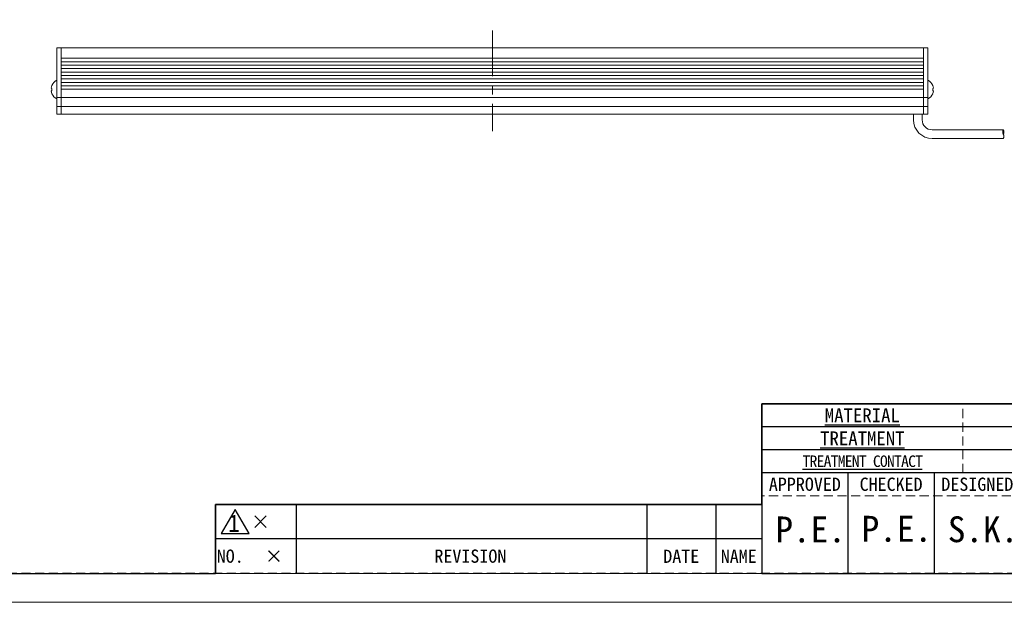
# Model space of a CAD drawing. Header units: millimetres. Extents: x -201 to 202, y 143 to 428.
# Tile 2 of 14: x -113 to 59, y 143 to 244. Entities that reach past the tile are written whole.
import ezdxf
from ezdxf.enums import TextEntityAlignment as Align

# ---------------------------------------------------------------- set-up
doc = ezdxf.new("R2010")
doc.units = ezdxf.units.MM
doc.header["$LTSCALE"] = 0.25
doc.linetypes.add('CENTER', pattern=[50.8, 31.75, -6.35, 6.35, -6.35])
doc.linetypes.add('HIDDEN', pattern=[9.525, 6.35, -3.175])
for name, color, linetype, lineweight in [('BASE', 7, 'Continuous', 20), ('CABLE', 7, 'Continuous', 20), ('CENTER', 1, 'CENTER', 9), ('MXB8146', 7, 'Continuous', 20), ('SIDE PLATE', 7, 'Continuous', 20)]:
    doc.layers.add(name, color=color, linetype=linetype, lineweight=lineweight)
doc.layers.add('EMPTY LINE', color=252, linetype='Continuous', lineweight=0, plot=False)
doc.layers.add('FORM', color=7, linetype='Continuous')
doc.styles.add('VS Standard', font='msgothic.ttc', dxfattribs={"height": 3})
doc.styles.add('VS Standard(小)', font='txt', dxfattribs={"height": 2.4})

# ---------------------------------------------------------------- blocks, each defined once
blk = doc.blocks.new('表題欄金物用_ver2.0.0')
at = {"layer": 'FORM', "color": 0}
for p, q in [((-11, 40.5), (-191, 40.5)), ((-191, 40.5), (-191, 28.5)), ((-39, 36.5), (-191, 36.5)), ((-39, 32.5), (-191, 32.5)), ((-11, 28.5), (-191, 28.5)), ((-191, 28.5), (-191, 11)), ((-176, 28.5), (-176, 11)), ((-161, 28.5), (-161, 11)), ((-272, 23), (-286, 23)), ((-286, 23), (-286, 17)), ((-211, 23), (-272, 23)), ((-272, 23), (-272, 17)), ((-211, 23), (-211, 17)), ((-199, 23), (-211, 23)), ((-199, 23), (-199, 17)), ((-191, 23), (-199, 23)), ((-279.19, 21), (-277.19, 19)), ((-279.19, 19), (-277.19, 21)), ((-286, 17), (-286, 11)), ((-272, 17), (-286, 17)), ((-272, 17), (-272, 11)), ((-211, 17), (-272, 17)), ((-211, 17), (-211, 11)), ((-199, 17), (-211, 17)), ((-199, 17), (-199, 11)), ((-191, 17), (-199, 17)), ((-191, 11), (-11, 11))]:
    blk.add_line(p, q, dxfattribs=at)
at = {"layer": 'FORM', "color": 0, "linetype": 'HIDDEN', "lineweight": 9}
for p, q in [((-156, 28.49), (-156, 40.49)), ((-131, 24.5), (-191, 24.5))]:
    blk.add_line(p, q, dxfattribs=at)
at = {"layer": 'FORM', "color": 0, "lineweight": 15}
blk.add_line((-191, 11), (-286, 11), dxfattribs=at)
at = {"layer": 'FORM', "color": 0}
blk.add_lwpolyline([(-282.58, 22.13), (-285.01, 17.93), (-280.16, 17.93)], close=True, dxfattribs=at)
at = {"layer": 'FORM', "color": 0, "attachment_point": 5}
for s, insert, char_height, width, style in [('{\\LMATERIAL}', (-173.5, 38.5), 2.4, 36.5, 'VS Standard(小)'), ('{\\LTREATMENT}', (-173.5, 34.5), 2.4, 36.5, 'VS Standard(小)'), ('{\\T0.9;\\LTREATMENT CONTACT}', (-173.5, 30.5), 2, 36.5, 'VS Standard(小)'), ('{\\fＭＳ ゴシック|b0|i0|c128|p49;APPROVED}', (-183.5, 26.5), 2.3, 15, 'VS Standard'), ('{\\fＭＳ ゴシック|b0|i0|c128|p49;CHECKED}', (-168.5, 26.5), 2.3, 15, 'VS Standard'), ('{\\fＭＳ ゴシック|b0|i0|c128|p49;DESIGNED}', (-153.5, 26.5), 2.3, 15, 'VS Standard'), ('NO.', (-283.44, 14), 2.3, 14, 'VS Standard'), ('REVISION', (-241.67, 14), 2.3, 46, 'VS Standard'), ('NAME', (-195, 14), 2.3, 8, 'VS Standard'), ('\\pxi-3,l4,t4;×^I', (-276.99, 14), 2.3, 14, 'VS Standard'), ('{\\fMS Gothic|b0|i0|c128|p49;DATE}', (-204.99, 14), 2.3, 12, 'VS Standard')]:
    blk.add_mtext(s, dxfattribs=dict(at, insert=insert, char_height=char_height, width=width, style=style))
at = {"layer": 'FORM', "color": 0, "insert": (-282.79, 19.73), "char_height": 3, "attachment_point": 5, "style": 'VS Standard'}
blk.add_mtext('1', dxfattribs=at)
at = {"layer": 'FORM', "color": 0}
for tag, height, style, p in [('材料', 2.8, 'VS Standard', (-133, 38.5)), ('一般面取', 2.8, 'VS Standard', (-57, 38.5)), ('処理', 2.8, 'VS Standard', (-133, 34.5)), ('仕上', 2.8, 'VS Standard', (-57, 34.5)), ('処理接点', 2.8, 'VS Standard', (-133, 30.5)), ('偏芯', 2.8, 'VS Standard', (-57, 30.5)), ('一般公差', 2.4, 'VS Standard(小)', (-106, 26.31)), ('適用（機種名）', 3.6, 'VS Standard', (-44.75, 24.75)), ('角度', 2.4, 'VS Standard(小)', (-106, 21.94)), ('NAME', 3.5, 'VS Standard', (-44.75, 18.5)), ('SCALE', 2.4, 'VS Standard(小)', (-106, 17.56)), ('DATE', 2.4, 'VS Standard(小)', (-106, 13.19)), ('DRAW_NO.', 3.5, 'VS Standard', (-44.75, 13.5))]:
    blk.add_attdef(tag, text='', height=height, dxfattribs=dict(at, style=style)).set_placement(p, align=Align.MIDDLE_CENTER)
at = {"layer": 'FORM', "color": 0, "style": 'VS Standard'}
for tag, p in [('APPROVED', (-182.5, 15.06)), ('CHECKED', (-167.5, 15.18)), ('DESIGNED', (-152.5, 15.09)), ('DRAWN', (-137.5, 15.23))]:
    blk.add_attdef(tag, text='', height=4.5, dxfattribs=at).set_placement(p, align=Align.BOTTOM_CENTER)

msp = doc.modelspace()

# ---------------------------------------------------------------- linework, layer by layer
at = {"layer": 'BASE'}
for p, q in [((-105.3496, 239.1056), (44.6504, 239.1056)), ((-105.3496, 227.6056), (-105.3496, 239.1056)), ((-105.3496, 239.1056), (-105.3496, 227.6056)), ((44.6504, 239.1056), (44.6504, 227.6056)), ((44.6504, 239.1056), (44.6504, 227.6056)), ((44.6504, 237.3056), (-105.3496, 237.3056)), ((-105.3496, 236.7056), (44.6504, 236.7056)), ((44.6504, 236.1056), (-105.3496, 236.1056)), ((-105.3496, 235.5056), (44.6504, 235.5056)), ((44.6504, 234.9056), (-105.3496, 234.9056)), ((-105.3496, 234.3056), (44.6504, 234.3056)), ((44.6504, 233.7056), (-105.3496, 233.7056)), ((-105.3496, 233.1056), (44.6504, 233.1056)), ((44.6504, 232.5056), (-105.3496, 232.5056)), ((-105.3496, 231.9056), (44.6504, 231.9056)), ((44.6504, 230.5056), (-105.3496, 230.5056)), ((-105.3496, 228.9056), (44.6504, 228.9056)), ((44.6504, 227.6056), (-105.3496, 227.6056))]:
    msp.add_line(p, q, dxfattribs=at)
at = {"layer": 'CABLE'}
for p, q in [((42.9004, 227.6056), (42.9004, 226.6056)), ((44.4004, 226.6056), (44.4004, 227.6056)), ((58.5168, 224.8556), (46.1504, 224.8556)), ((46.1504, 223.3556), (58.5168, 223.3556))]:
    msp.add_line(p, q, dxfattribs=at)
for centre, radius, start, end in [((46.1504, 226.6056), 3.25, 180, 270), ((46.1504, 226.6056), 1.75, 180, 270), ((59.1498, 224.4871), 0.7325, 149.796415, 210.203585), ((57.8838, 224.4871), 0.7325, 329.796415, 30.203585), ((57.8355, 223.7372), 0.7808, 330.752111, 29.247889)]:
    msp.add_arc(centre, radius, start, end, dxfattribs=at)
at = {"layer": 'CENTER'}
msp.add_line((-30.3496, 242.1056), (-30.3496, 224.6056), dxfattribs=at)
at = {"layer": 'EMPTY LINE'}
msp.add_line((-201.5, 142.75), (201.5, 142.75), dxfattribs=at)
at = {"layer": 'FORM', "linetype": 'HIDDEN'}
msp.add_lwpolyline([(-196.5, 422.75), (196.5, 422.75), (196.5, 147.75), (-196.5, 147.75)], close=True, dxfattribs=at)
at = {"layer": 'FORM'}
msp.add_lwpolyline([(-196.5, 422.75), (-196.5, 147.75), (-78.5, 147.75), (-78.5, 159.75), (16.5, 159.75), (16.5, 177.25), (196.5, 177.25), (196.5, 422.75), (-196.5, 422.75)], close=True, dxfattribs=at)
at = {"layer": 'MXB8146'}
for p, q in [((-106.0996, 233.4806), (-106.0996, 230.2306)), ((45.4004, 233.4806), (45.4004, 230.2306)), ((-106.9432, 232.0637), (-107.0673, 232.097)), ((-107.0673, 231.6143), (-106.9432, 231.6475)), ((-106.9432, 232.5637), (-106.9549, 232.5669)), ((46.2441, 232.0637), (46.3681, 232.097)), ((46.3681, 231.6143), (46.2441, 231.6475)), ((-106.9549, 231.1444), (-106.9432, 231.1475))]:
    msp.add_line(p, q, dxfattribs=at)
for centre, radius, start, end in [((-105.2793, 231.8556), 1.8203, 116.784996, 157.000817), ((44.5801, 231.8556), 1.8203, 22.999183, 63.215004), ((-105.2271, 231.8578), 1.8557, 157.639247, 172.593484), ((-105.2271, 231.8535), 1.8557, 187.406516, 202.360753), ((-105.0892, 231.8556), 1.8657, 173.595632, 186.404368), ((44.5279, 231.8578), 1.8557, 7.406516, 22.360753), ((44.39, 231.8556), 1.8657, 353.595632, 6.404368), ((44.5279, 231.8535), 1.8557, 337.639247, 352.593484), ((-105.2793, 231.8556), 1.8203, 202.999183, 243.215004), ((44.5801, 231.8556), 1.8203, 296.784996, 337.000817)]:
    msp.add_arc(centre, radius, start, end, dxfattribs=at)
at = {"layer": 'SIDE PLATE'}
for p, q in [((-106.0996, 239.1056), (-105.3496, 239.1056)), ((-106.0996, 227.6056), (-106.0996, 239.1056)), ((-105.3496, 239.1056), (-105.3496, 227.6056)), ((44.6504, 239.1056), (45.4004, 239.1056)), ((44.6504, 227.6056), (44.6504, 239.1056)), ((45.4004, 239.1056), (45.4004, 227.6056)), ((-105.3496, 230.5056), (-106.0996, 230.5056)), ((45.4004, 230.5056), (44.6504, 230.5056)), ((-106.0996, 228.9056), (-105.3496, 228.9056)), ((44.6504, 228.9056), (45.4004, 228.9056)), ((-105.3496, 227.6056), (-106.0996, 227.6056)), ((45.4004, 227.6056), (44.6504, 227.6056))]:
    msp.add_line(p, q, dxfattribs=at)

# ---------------------------------------------------------------- block references
at = {"layer": 'FORM'}
ref = msp.add_blockref('表題欄金物用_ver2.0.0', (207.5, 136.75), dxfattribs=at)
ref.add_attrib('DESIGNED', 'S.K.', dxfattribs={"color": 0, "height": 4.5, "style": 'VS Standard'}).set_placement((55, 151.8412), align=Align.BOTTOM_CENTER)
ref.add_attrib('CHECKED', 'P.E.', dxfattribs={"color": 0, "height": 4.5, "style": 'VS Standard'}).set_placement((40, 151.9272), align=Align.BOTTOM_CENTER)
ref.add_attrib('APPROVED', 'P.E.', dxfattribs={"color": 0, "height": 4.5, "style": 'VS Standard'}).set_placement((25, 151.8117), align=Align.BOTTOM_CENTER)

doc.saveas('drawing.dxf')
